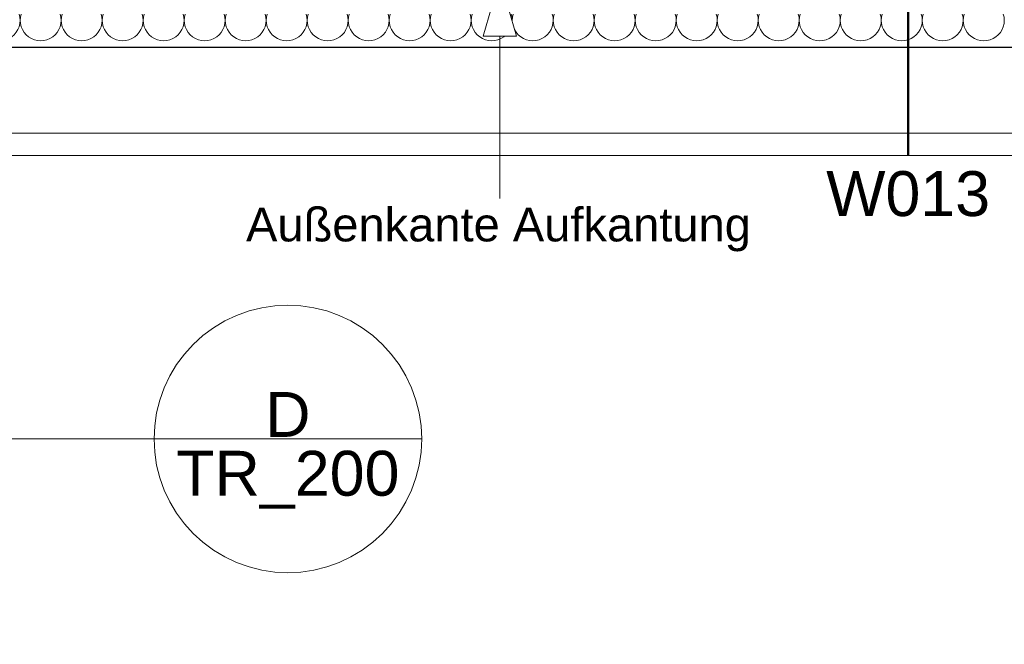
# Model space of a CAD drawing. Header units: metres. Extents: x -273 to 6, y -183 to 13.
# Tile 32 of 33: x -163.48 to -161.28, y -41.14 to -39.74. Entities that reach past the tile are written whole.
import ezdxf

# ---------------------------------------------------------------- set-up
doc = ezdxf.new("R2010")
doc.units = ezdxf.units.M
doc.header["$LTSCALE"] = 0.05
doc.header["$PDMODE"] = 1
doc.header["$PDSIZE"] = -2
for name, color, linetype, lineweight, true_color in [('30 -33 Aussenwände- 7 Fassade_ Elemente', 7, 'Continuous', 9, 0x00aacc), ('70 -72 Beschriftung- 2 Beschriftung Bauteile', 7, 'Continuous', 9, 0x9999ff), ('70 -72 Beschriftung- 7 Detailverweise', 7, 'Continuous', 9, 0x00dd00)]:
    doc.layers.add(name, color=color, linetype=linetype, lineweight=lineweight, true_color=true_color)
doc.layers.add('70 -75 Raumstempel- 3 Wandstempel', color=7, linetype='Continuous', lineweight=50)
doc.layers.add('Keine', color=7, linetype='Continuous', lineweight=9)
doc.styles.add('Arial', font='arial.ttf')

# ---------------------------------------------------------------- blocks, each defined once
blk = doc.blocks.new('Gruppe-3847')
at = {"layer": '30 -33 Aussenwände- 7 Fassade_ Elemente', "lineweight": 9, "transparency": 33554687, "flags": 128}
for points in [[(-2.7419, 0.0815, -1.372995), (-2.6544, 0.0815)], [(-2.6499, 0.0815, -1.372995), (-2.5625, 0.0815)], [(-2.558, 0.0815, -1.372995), (-2.4706, 0.0815)], [(-2.4661, 0.0815, -1.372995), (-2.3787, 0.0815)], [(-2.3742, 0.0815, -1.372995), (-2.2867, 0.0815)], [(-2.2822, 0.0815, -1.372995), (-2.1948, 0.0815)], [(-2.1903, 0.0815, -1.372995), (-2.1029, 0.0815)], [(-2.0984, 0.0815, -1.372995), (-2.011, 0.0815)], [(-2.0065, 0.0815, -1.372995), (-1.919, 0.0815)], [(-1.9145, 0.0815, -1.372995), (-1.8271, 0.0815)], [(-1.8226, 0.0815, -1.372995), (-1.7352, 0.0815)], [(-1.7307, 0.0815, -1.372995), (-1.6433, 0.0815)], [(-1.6388, 0.0815, -1.372995), (-1.5513, 0.0815)], [(-1.5468, 0.0815, -1.372995), (-1.4594, 0.0815)], [(-1.4549, 0.0815, -1.372995), (-1.3675, 0.0815)], [(-1.363, 0.0815, -1.372995), (-1.2756, 0.0815)], [(-1.2711, 0.0815, -1.372995), (-1.1836, 0.0815)], [(-1.1791, 0.0815, -1.372995), (-1.0917, 0.0815)], [(-1.0872, 0.0815, -1.372995), (-0.9998, 0.0815)], [(-0.9953, 0.0815, -1.372995), (-0.9078, 0.0815)], [(-0.9033, 0.0815, -1.372995), (-0.8159, 0.0815)], [(-0.8114, 0.0815, -1.372995), (-0.724, 0.0815)], [(-0.7195, 0.0815, -1.372995), (-0.6321, 0.0815)], [(-0.6276, 0.0815, -1.372995), (-0.5401, 0.0815)], [(-0.5356, 0.0815, -1.372995), (-0.4482, 0.0815)]]:
    blk.add_lwpolyline(points, format="xyb", dxfattribs=at)
blk = doc.blocks.new('Gruppe-3848')
at = {"layer": '30 -33 Aussenwände- 7 Fassade_ Elemente', "transparency": 33554687}
blk.add_blockref('Gruppe-3847', (0, 0), dxfattribs=at)
blk = doc.blocks.new('Dämmung-296')
at = {"layer": '30 -33 Aussenwände- 7 Fassade_ Elemente', "color": 7, "transparency": 33554687}
blk.add_blockref('Gruppe-3848', (0, 0), dxfattribs=at)
at = {"layer": '30 -33 Aussenwände- 7 Fassade_ Elemente', "color": 0, "flags": 1}
for tag in ['instanceID', 'prm0_value', 'prm1_value', 'prm2_value', 'prm3_value', 'prm4_value', 'prm5_value', 'prm6_value', 'IFC_UUID', 'prm0_name', 'prm0_type', 'prm1_name', 'prm1_type', 'prm2_name', 'prm2_type', 'prm3_name', 'prm3_type', 'prm4_name', 'prm4_type', 'prm5_name', 'prm5_type', 'prm6_name', 'prm6_type']:
    blk.add_attdef(tag, (-167.596, -39.8372), '', height=0.00018, dxfattribs=at)
blk = doc.blocks.new('Gruppe-3855')
at = {"color": 255}
blk.add_wipeout([(-160.221, -40.044), (-167.821, -40.044), (-167.821, -39.247), (-160.221, -39.247)], dxfattribs=at).dxf.layer = '30 -33 Aussenwände- 7 Fassade_ Elemente'
blk.add_wipeout([(-160.446, -39.802), (-160.446, -39.407), (-167.596, -39.407), (-167.596, -39.802), (-167.751, -39.802), (-167.751, -40.044), (-160.291, -40.044), (-160.291, -39.802)], dxfattribs=at).dxf.layer = '30 -33 Aussenwände- 7 Fassade_ Elemente'
at = {"layer": '30 -33 Aussenwände- 7 Fassade_ Elemente', "flags": 128}
blk.add_lwpolyline([(-160.446, -39.802), (-160.446, -39.407), (-167.596, -39.407), (-167.596, -39.802), (-167.751, -39.802), (-167.751, -40.044), (-160.291, -40.044), (-160.291, -39.802)], close=True, dxfattribs=at)
at = {"color": 255}
blk.add_wipeout([(-160.471, -39.994), (-167.571, -39.994), (-167.571, -39.802), (-160.471, -39.802)], dxfattribs=at).dxf.layer = '30 -33 Aussenwände- 7 Fassade_ Elemente'
at = {"layer": '30 -33 Aussenwände- 7 Fassade_ Elemente', "flags": 128}
blk.add_lwpolyline([(-160.471, -39.994), (-167.571, -39.994), (-167.571, -39.802), (-160.471, -39.802)], close=True, dxfattribs=at)
at = {"color": 255, "lineweight": 25}
blk.add_wipeout([(-160.221, -39.802), (-167.821, -39.802), (-167.821, -39.687), (-167.596, -39.687), (-167.596, -39.529), (-160.446, -39.529), (-160.446, -39.6869), (-160.221, -39.6869)], dxfattribs=at).dxf.layer = '30 -33 Aussenwände- 7 Fassade_ Elemente'
at = {"layer": '30 -33 Aussenwände- 7 Fassade_ Elemente', "lineweight": 25}
blk.add_line((-160.221, -39.802), (-167.821, -39.802), dxfattribs=at)
at = {"layer": '30 -33 Aussenwände- 7 Fassade_ Elemente', "rotation": 180}
blk.add_blockref('Dämmung-296', (-164.021, -39.6455), dxfattribs=at)
blk = doc.blocks.new('Gruppe-11788')
at = {"layer": '70 -75 Raumstempel- 3 Wandstempel'}
blk.add_line((-161.4924, -40.044), (-161.4924, -39.407), dxfattribs=at)
at = {"layer": '70 -75 Raumstempel- 3 Wandstempel', "insert": (-161.4924, -40.0794), "char_height": 0.10069, "attachment_point": 2, "line_spacing_factor": 0.96878, "style": 'Arial'}
blk.add_mtext('W013', dxfattribs=at)
blk = doc.blocks.new('_00-EG_Tragwerk (2D)')
at = {"layer": '30 -33 Aussenwände- 7 Fassade_ Elemente', "color": 7}
blk.add_blockref('Gruppe-3855', (0, 0), dxfattribs=at)
at = {"layer": '70 -75 Raumstempel- 3 Wandstempel', "color": 7}
blk.add_blockref('Gruppe-11788', (0, 0), dxfattribs=at)
blk = doc.blocks.new('Gruppe-14118')
at = {"layer": '70 -72 Beschriftung- 7 Detailverweise'}
blk.add_line((-162.583, -40.68), (-163.183, -40.68), dxfattribs=at)
at = {"layer": '70 -72 Beschriftung- 7 Detailverweise', "flags": 128}
blk.add_lwpolyline([(-162.583, -40.68), (-162.5844, -40.7094), (-162.5888, -40.7385), (-162.5959, -40.7671), (-162.6058, -40.7948), (-162.6184, -40.8214), (-162.6336, -40.8467), (-162.6511, -40.8703), (-162.6709, -40.8921), (-162.6927, -40.9119), (-162.7163, -40.9294), (-162.7416, -40.9446), (-162.7682, -40.9572), (-162.7959, -40.9671), (-162.8245, -40.9742), (-162.8536, -40.9786), (-162.883, -40.98), (-162.9124, -40.9786), (-162.9415, -40.9742), (-162.9701, -40.9671), (-162.9978, -40.9572), (-163.0244, -40.9446), (-163.0497, -40.9294), (-163.0733, -40.9119), (-163.0951, -40.8921), (-163.1149, -40.8703), (-163.1324, -40.8467), (-163.1476, -40.8214), (-163.1602, -40.7948), (-163.1701, -40.7671), (-163.1772, -40.7385), (-163.1816, -40.7094), (-163.183, -40.68), (-163.1816, -40.6506), (-163.1772, -40.6215), (-163.1701, -40.5929), (-163.1602, -40.5652), (-163.1476, -40.5386), (-163.1324, -40.5133), (-163.1149, -40.4897), (-163.0951, -40.4679), (-163.0733, -40.4481), (-163.0497, -40.4306), (-163.0244, -40.4154), (-162.9978, -40.4028), (-162.9701, -40.3929), (-162.9415, -40.3858), (-162.9124, -40.3814), (-162.883, -40.38), (-162.8536, -40.3814), (-162.8245, -40.3858), (-162.7959, -40.3929), (-162.7682, -40.4028), (-162.7416, -40.4154), (-162.7163, -40.4306), (-162.6927, -40.4481), (-162.6709, -40.4679), (-162.6511, -40.4897), (-162.6336, -40.5133), (-162.6184, -40.5386), (-162.6058, -40.5652), (-162.5959, -40.5929), (-162.5888, -40.6215), (-162.5844, -40.6506)], close=True, dxfattribs=at)
at = {"layer": '70 -72 Beschriftung- 7 Detailverweise'}
blk.add_point((-162.883, -40.68), dxfattribs=at)
at = {"layer": '70 -72 Beschriftung- 7 Detailverweise', "line_spacing_factor": 0.96878, "style": 'Arial'}
for s, insert, char_height, attachment_point in [('D', (-162.883, -40.6754), 0.1007, 8), ('TR_200', (-162.883, -40.7067), 0.10069, 2)]:
    blk.add_mtext(s, dxfattribs=dict(at, insert=insert, char_height=char_height, attachment_point=attachment_point))
blk = doc.blocks.new('Gruppe-14119')
at = {"layer": '70 -72 Beschriftung- 7 Detailverweise', "transparency": 33554687}
for q in [(-163.9787, -41.1407), (-162.883, -40.68)]:
    blk.add_line((-163.518, -40.68), q, dxfattribs=at)
at = {"layer": '70 -72 Beschriftung- 7 Detailverweise', "color": 7, "transparency": 33554687}
blk.add_blockref('Gruppe-14118', (0, 0), dxfattribs=at)
blk = doc.blocks.new('_EG_2D  (2D)')
at = {"layer": '70 -72 Beschriftung- 7 Detailverweise'}
blk.add_blockref('Gruppe-14119', (0, 0), dxfattribs=at)
blk = doc.blocks.new('Gruppe-15107')
at = {"layer": '70 -72 Beschriftung- 2 Beschriftung Bauteile', "insert": (-162.9768, -40.1614), "char_height": 0.075516, "attachment_point": 1, "line_spacing_factor": 0.973705, "style": 'Arial'}
blk.add_mtext('Außenkante Aufkantung', dxfattribs=at)
at = {"color": 255, "linetype": 'Continuous', "lineweight": 9}
blk.add_wipeout([(-162.4455, -39.7769), (-162.408, -39.647), (-162.3705, -39.7769)], dxfattribs=at).dxf.layer = '70 -72 Beschriftung- 2 Beschriftung Bauteile'
at = {"layer": '70 -72 Beschriftung- 2 Beschriftung Bauteile'}
blk.add_line((-162.408, -39.7769), (-162.408, -40.141), dxfattribs=at)
at = {"layer": '70 -72 Beschriftung- 2 Beschriftung Bauteile', "linetype": 'Continuous', "lineweight": 9, "flags": 128}
blk.add_lwpolyline([(-162.4455, -39.7769), (-162.408, -39.647), (-162.3705, -39.7769)], close=True, dxfattribs=at)
blk = doc.blocks.new('_EG_2D Bemaßung_ Beschriftung (2D)')
at = {"layer": '70 -72 Beschriftung- 2 Beschriftung Bauteile', "color": 7}
blk.add_blockref('Gruppe-15107', (0, 0), dxfattribs=at)

msp = doc.modelspace()

# ---------------------------------------------------------------- block references
at = {"layer": 'Keine', "color": 1}
msp.add_blockref('_00-EG_Tragwerk (2D)', (0, 0), dxfattribs=at)

# ---------------------------------------------------------------- next in the draw order: block references
msp.add_blockref('_EG_2D  (2D)', (0, 0), dxfattribs=at)

# ---------------------------------------------------------------- next in the draw order: block references
msp.add_blockref('_EG_2D Bemaßung_ Beschriftung (2D)', (0, 0), dxfattribs=at)

doc.saveas('drawing.dxf')
